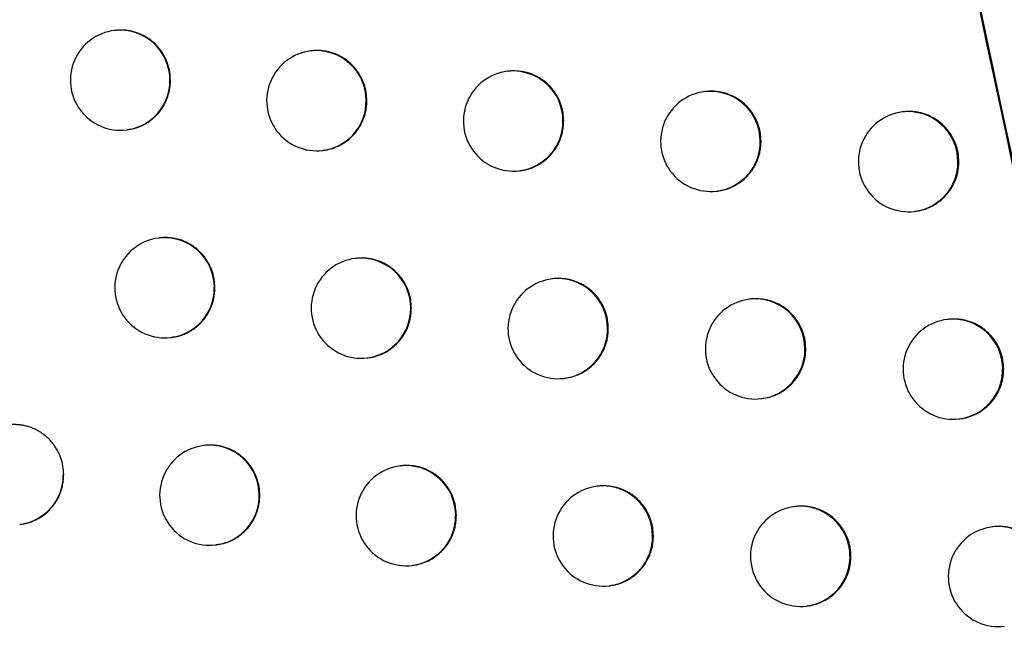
# Model space of a CAD drawing. Header units: millimetres. Extents: x -0.66 to 0.91, y -0.4 to 0.64.
# Tile 162 of 241: x 0.29067 to 0.30051, y 0.02105 to 0.02714. Entities that reach past the tile are written whole.
import ezdxf

# ---------------------------------------------------------------- set-up
doc = ezdxf.new("R2010")
doc.units = ezdxf.units.MM
doc.layers.add('FORMAT', color=7, linetype='Continuous')

msp = doc.modelspace()

# ---------------------------------------------------------------- linework, layer by layer
at = {"layer": 'FORMAT', "color": 7, "linetype": 'Continuous', "lineweight": 25}
for p, q in [((0.291624, 0.027031), (0.291616, 0.02703)), ((0.293584, 0.026827), (0.293577, 0.026826)), ((0.29555, 0.026623), (0.295542, 0.026622)), ((0.29752, 0.02642), (0.297513, 0.026419)), ((0.299496, 0.026217), (0.299488, 0.026217)), ((0.291735, 0.026037), (0.291742, 0.026038)), ((0.293696, 0.025833), (0.293703, 0.025834)), ((0.295661, 0.025629), (0.295668, 0.02563)), ((0.297632, 0.025426), (0.297639, 0.025427)), ((0.299607, 0.025224), (0.299614, 0.025225)), ((0.292067, 0.024958), (0.29206, 0.024957)), ((0.294029, 0.024754), (0.294021, 0.024753)), ((0.295996, 0.024551), (0.295988, 0.02455)), ((0.297967, 0.024348), (0.297959, 0.024347)), ((0.299943, 0.024145), (0.299935, 0.024144)), ((0.292179, 0.023964), (0.292185, 0.023965)), ((0.29414, 0.02376), (0.294147, 0.023761)), ((0.296107, 0.023557), (0.296114, 0.023558)), ((0.298078, 0.023354), (0.298085, 0.023355)), ((0.300054, 0.023151), (0.300062, 0.023152)), ((0.292516, 0.022887), (0.292508, 0.022886)), ((0.294478, 0.022683), (0.294471, 0.022682)), ((0.296446, 0.022479), (0.296438, 0.022478)), ((0.298418, 0.022276), (0.29841, 0.022275)), ((0.290669, 0.022097), (0.290676, 0.022098)), ((0.300394, 0.022074), (0.300387, 0.022073)), ((0.292627, 0.021893), (0.292634, 0.021894)), ((0.29459, 0.021689), (0.294597, 0.02169)), ((0.296557, 0.021485), (0.296564, 0.021486)), ((0.298529, 0.021283), (0.298536, 0.021283))]:
    msp.add_line(p, q, dxfattribs=at)
for centre, radius, start, end in [((0.291675, 0.026534), 0.0005, 96.834402, 276.834402), ((0.291672, 0.026535), 0.0004977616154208, 359.783656, 96.494217), ((0.293636, 0.026329), 0.0005, 96.834402, 276.834402), ((0.293633, 0.026331), 0.000497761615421, 359.783656, 96.494217), ((0.295602, 0.026126), 0.0005, 96.834402, 276.834402), ((0.295599, 0.026128), 0.0004977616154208, 359.783656, 96.494217), ((0.291674, 0.02653), 0.0004962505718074, 277.081511, 0.459763), ((0.297572, 0.025923), 0.0005, 96.834402, 276.834402), ((0.297569, 0.025924), 0.0004977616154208, 359.783656, 96.494217), ((0.293634, 0.026325), 0.0004962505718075, 277.081511, 0.459763), ((0.299548, 0.02572), 0.0005, 96.834402, 276.834402), ((0.299544, 0.025722), 0.000497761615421, 359.783656, 96.494217), ((0.2956, 0.026122), 0.0004962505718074, 277.081511, 0.459763), ((0.297571, 0.025919), 0.0004962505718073, 277.081511, 0.459763), ((0.299546, 0.025716), 0.0004962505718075, 277.081511, 0.459763), ((0.292119, 0.024461), 0.0005, 96.834402, 276.834402), ((0.292116, 0.024463), 0.0004977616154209, 359.783656, 96.494217), ((0.294081, 0.024257), 0.0005, 96.834402, 276.834402), ((0.294078, 0.024259), 0.0004977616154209, 359.783656, 96.494217), ((0.296047, 0.024053), 0.0005, 96.834402, 276.834402), ((0.296044, 0.024055), 0.0004977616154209, 359.783656, 96.494217), ((0.292117, 0.024457), 0.0004962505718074, 277.081511, 0.459763), ((0.298019, 0.02385), 0.0005, 96.834402, 276.834402), ((0.298016, 0.023852), 0.0004977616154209, 359.783656, 96.494217), ((0.294079, 0.024253), 0.0004962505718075, 277.081511, 0.459763), ((0.299995, 0.023648), 0.0005, 96.834402, 276.834402), ((0.299992, 0.02365), 0.0004977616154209, 359.783656, 96.494217), ((0.296046, 0.024049), 0.0004962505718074, 277.081511, 0.459763), ((0.298017, 0.023846), 0.0004962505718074, 277.081511, 0.459763), ((0.299993, 0.023644), 0.0004962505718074, 277.081511, 0.459763), ((0.292567, 0.022389), 0.0005, 96.834402, 276.834402), ((0.292564, 0.022391), 0.0004977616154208, 359.783656, 96.494217), ((0.29453, 0.022185), 0.0005, 96.834402, 276.834402), ((0.294527, 0.022187), 0.0004977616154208, 359.783656, 96.494217), ((0.290608, 0.02259), 0.0004962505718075, 277.081511, 0.459763), ((0.296498, 0.021982), 0.0005, 96.834402, 276.834402), ((0.296494, 0.021984), 0.0004977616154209, 359.783656, 96.494217), ((0.292566, 0.022385), 0.0004962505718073, 277.081511, 0.459763), ((0.29847, 0.021779), 0.0005, 96.834402, 276.834402), ((0.298466, 0.021781), 0.0004977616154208, 359.783656, 96.494217), ((0.294528, 0.022181), 0.0004962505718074, 277.081511, 0.459763), ((0.300446, 0.021577), 0.0005, 96.834402, 276.834402), ((0.300443, 0.021579), 0.0004977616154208, 359.783656, 96.494217), ((0.296496, 0.021978), 0.0004962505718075, 277.081511, 0.459763), ((0.298468, 0.021775), 0.0004962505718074, 277.081511, 0.459763)]:
    msp.add_arc(centre, radius, start, end, dxfattribs=at)
for points, knots in [([(0.2978933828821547, 0.1341201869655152), (0.2991643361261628, 0.1217911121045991), (0.3017065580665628, 0.0971299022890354), (0.3068979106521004, 0.0602975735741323), (0.3112711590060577, 0.0358944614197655), (0.3134575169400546, 0.0236943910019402)], [0, 0, 0, 0, 0.3333052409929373, 0.6666932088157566, 1, 1, 1, 1]), ([(0.3097877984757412, 0.0217882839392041), (0.3092530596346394, 0.0246374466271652), (0.3065188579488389, 0.039205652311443), (0.3021269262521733, 0.0655934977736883), (0.2988084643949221, 0.0897799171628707), (0.2973115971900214, 0.1021753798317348), (0.2972442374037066, 0.1027331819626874)], [0, 0, 0, 0, 0.1061557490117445, 0.5427906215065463, 0.979425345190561, 1, 1, 1, 1]), ([(0.3015124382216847, 0.0213730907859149), (0.3001036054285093, 0.0279605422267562), (0.2972853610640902, 0.0411381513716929), (0.293571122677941, 0.0610178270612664), (0.2901999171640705, 0.0809722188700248), (0.2882986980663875, 0.0943342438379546), (0.2873478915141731, 0.1010166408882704)], [0, 0, 0, 0, 0.2497424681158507, 0.4995875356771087, 0.7497419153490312, 1, 1, 1, 1]), ([(0.2884288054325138, 0.093385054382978), (0.2903026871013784, 0.0812829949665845), (0.293170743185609, 0.0627602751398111), (0.2979399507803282, 0.0379691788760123), (0.3006870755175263, 0.0252661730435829), (0.3020609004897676, 0.0189134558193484)], [0, 0, 0, 0, 0.4851334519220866, 0.7425175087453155, 0.9999999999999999, 0.9999999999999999, 0.9999999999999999, 0.9999999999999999]), ([(0.292174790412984, 0.0265341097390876), (0.2921734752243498, 0.0265618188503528), (0.2921714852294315, 0.02660374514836), (0.2921595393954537, 0.0266587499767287), (0.29214740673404, 0.0266993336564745), (0.2921268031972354, 0.0267515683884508), (0.2920998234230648, 0.0268010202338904), (0.2920670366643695, 0.0268464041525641), (0.292030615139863, 0.0268888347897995), (0.2919890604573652, 0.0269264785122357), (0.2919433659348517, 0.0269583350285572), (0.2918952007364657, 0.0269861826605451), (0.2918437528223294, 0.0270077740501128), (0.2917902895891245, 0.0270225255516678), (0.29174944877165, 0.0270300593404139), (0.2917083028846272, 0.0270343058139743), (0.2916666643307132, 0.027034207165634), (0.2916381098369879, 0.0270337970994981), (0.2916239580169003, 0.0270308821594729), (0.2916236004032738, 0.027030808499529)], [0, 0, 0, 0, 0.0983478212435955, 0.1488088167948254, 0.1996409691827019, 0.2488647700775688, 0.3484455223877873, 0.3992765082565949, 0.4485119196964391, 0.5481156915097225, 0.5989579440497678, 0.6482156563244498, 0.7478645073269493, 0.7987297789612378, 0.8480096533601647, 0.8976340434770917, 0.9477919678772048, 0.9986807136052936, 1, 1, 1, 1]), ([(0.2941368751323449, 0.0263300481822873), (0.2941355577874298, 0.0263577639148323), (0.2941335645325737, 0.0263997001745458), (0.2941215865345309, 0.0264547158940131), (0.2941094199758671, 0.0264953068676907), (0.2940887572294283, 0.0265475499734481), (0.2940616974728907, 0.0265970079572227), (0.2940288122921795, 0.0266423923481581), (0.2939922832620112, 0.0266848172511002), (0.2939506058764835, 0.0267224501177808), (0.2939047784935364, 0.0267542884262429), (0.2938564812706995, 0.0267821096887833), (0.293804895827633, 0.026803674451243), (0.2937512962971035, 0.0268183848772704), (0.2937103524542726, 0.0268259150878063), (0.2936691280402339, 0.0268300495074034), (0.2936273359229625, 0.0268302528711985), (0.2935989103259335, 0.026828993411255), (0.2935846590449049, 0.0268266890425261), (0.2935843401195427, 0.0268266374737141)], [0, 0, 0, 0, 0.0983937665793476, 0.1488781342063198, 0.1997338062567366, 0.2489806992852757, 0.3486084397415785, 0.3994638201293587, 0.4487135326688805, 0.5483468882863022, 0.5992050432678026, 0.6484596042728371, 0.7481027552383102, 0.7989659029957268, 0.8482254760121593, 0.8978295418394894, 0.9479671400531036, 0.9988355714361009, 1, 1, 1, 1]), ([(0.2961037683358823, 0.0261265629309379), (0.2961024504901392, 0.0261542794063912), (0.2961004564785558, 0.0261962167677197), (0.2960884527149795, 0.0262512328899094), (0.2960762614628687, 0.0262918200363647), (0.2960607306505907, 0.0263309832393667), (0.2960421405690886, 0.0263685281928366), (0.2960202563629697, 0.0264047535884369), (0.29599545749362, 0.0264388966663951), (0.2959588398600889, 0.0264813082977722), (0.2959170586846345, 0.0265189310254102), (0.2958711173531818, 0.0265507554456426), (0.2958227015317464, 0.0265785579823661), (0.2957709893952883, 0.0266001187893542), (0.2957172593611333, 0.0266147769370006), (0.2956624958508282, 0.0266249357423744), (0.2956067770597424, 0.0266273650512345), (0.2955645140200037, 0.0266253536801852), (0.2955502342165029, 0.0266230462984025), (0.2955499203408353, 0.0266229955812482)], [0, 0, 0, 0, 0.0984051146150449, 0.148895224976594, 0.1997566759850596, 0.24900928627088, 0.2986063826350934, 0.3487370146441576, 0.3995984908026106, 0.4488509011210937, 0.5484898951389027, 0.599351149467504, 0.6486035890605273, 0.7482426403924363, 0.7991039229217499, 0.8483564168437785, 0.9479955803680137, 0.9988569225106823, 1, 1, 1, 1]), ([(0.2917410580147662, 0.0260417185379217), (0.2917646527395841, 0.0260437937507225), (0.2918023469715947, 0.0260471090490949), (0.2918511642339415, 0.0260637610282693), (0.2918895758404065, 0.0260795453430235), (0.2919263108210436, 0.0260987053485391), (0.2919617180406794, 0.0261211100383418), (0.2919950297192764, 0.0261464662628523), (0.2920363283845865, 0.0261838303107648), (0.2920728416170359, 0.0262263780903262), (0.2921035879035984, 0.0262730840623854), (0.2921303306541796, 0.026322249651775), (0.2921509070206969, 0.0263746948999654), (0.2921654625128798, 0.0264325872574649), (0.2921733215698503, 0.0264814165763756), (0.2921742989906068, 0.0265164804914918), (0.2921747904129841, 0.0265341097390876)], [0, 0, 0, 0, 0.0990429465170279, 0.1582280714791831, 0.2155269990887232, 0.2732269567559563, 0.3315481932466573, 0.3907205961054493, 0.4479920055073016, 0.5638547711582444, 0.6229988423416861, 0.680241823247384, 0.7960467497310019, 0.855160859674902, 0.9271785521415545, 1, 1, 1, 1]), ([(0.2980754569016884, 0.0259236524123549), (0.2980741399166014, 0.0259513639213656), (0.2980721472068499, 0.0259932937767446), (0.2980601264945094, 0.0260482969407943), (0.2980479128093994, 0.0260888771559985), (0.2980271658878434, 0.0261411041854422), (0.2979999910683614, 0.0261905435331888), (0.2979669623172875, 0.0262359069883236), (0.2979302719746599, 0.0262783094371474), (0.2978884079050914, 0.0263159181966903), (0.2978423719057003, 0.026347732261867), (0.2977938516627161, 0.0263755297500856), (0.2977420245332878, 0.026397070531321), (0.2976881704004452, 0.0264117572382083), (0.2976470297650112, 0.0264192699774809), (0.2976056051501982, 0.0264233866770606), (0.2975636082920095, 0.0264235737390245), (0.2975350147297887, 0.0264222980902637), (0.2975206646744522, 0.0264199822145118), (0.2975203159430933, 0.0264199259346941)], [0, 0, 0, 0, 0.0983812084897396, 0.1488590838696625, 0.1997082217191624, 0.2489488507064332, 0.3485639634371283, 0.399412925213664, 0.4486557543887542, 0.5482750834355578, 0.5991259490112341, 0.6483764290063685, 0.7480112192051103, 0.7988699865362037, 0.8481279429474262, 0.8977303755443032, 0.9478663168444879, 0.998733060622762, 1, 1, 1, 1]), ([(0.2937024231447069, 0.0258352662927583), (0.2937121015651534, 0.0258359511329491), (0.2937357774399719, 0.0258376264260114), (0.2937726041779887, 0.0258469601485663), (0.2938125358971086, 0.0258594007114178), (0.2938509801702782, 0.0258754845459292), (0.2938877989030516, 0.0258945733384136), (0.2939232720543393, 0.0259170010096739), (0.2939566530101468, 0.0259423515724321), (0.293998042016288, 0.0259797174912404), (0.2940346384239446, 0.026022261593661), (0.2940654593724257, 0.0260689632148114), (0.2940922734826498, 0.0261181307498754), (0.2941129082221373, 0.0261705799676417), (0.2941275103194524, 0.0262284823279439), (0.2941353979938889, 0.0262773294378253), (0.2941363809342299, 0.026312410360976), (0.2941368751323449, 0.0263300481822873)], [0, 0, 0, 0, 0.0405899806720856, 0.099293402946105, 0.1584287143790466, 0.2156859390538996, 0.2733437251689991, 0.3316219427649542, 0.3907500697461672, 0.4479985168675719, 0.5638139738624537, 0.6229328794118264, 0.6801750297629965, 0.795977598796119, 0.8550897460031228, 0.9271427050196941, 1, 1, 1, 1]), ([(0.3000519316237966, 0.0257213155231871), (0.300050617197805, 0.0257490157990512), (0.300048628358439, 0.0257909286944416), (0.3000365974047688, 0.0258459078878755), (0.3000243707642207, 0.0258864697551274), (0.300003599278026, 0.0259386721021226), (0.2999763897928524, 0.025988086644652), (0.2999433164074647, 0.0260334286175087), (0.2999065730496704, 0.0260758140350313), (0.2998646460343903, 0.0261134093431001), (0.2998185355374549, 0.0261452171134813), (0.2997699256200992, 0.0261730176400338), (0.2997179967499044, 0.0261945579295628), (0.2996640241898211, 0.0262092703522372), (0.2996227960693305, 0.0262167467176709), (0.299581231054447, 0.0262210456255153), (0.299539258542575, 0.026220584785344), (0.299510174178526, 0.0262209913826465), (0.2994959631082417, 0.0262174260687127), (0.2994955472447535, 0.0262173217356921)], [0, 0, 0, 0, 0.0983227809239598, 0.1487708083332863, 0.1995899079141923, 0.2488012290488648, 0.3483568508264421, 0.3991750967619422, 0.4483960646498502, 0.5479704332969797, 0.5987974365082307, 0.6480459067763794, 0.7476758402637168, 0.7985312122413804, 0.8478071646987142, 0.8974275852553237, 0.9475814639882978, 0.9984660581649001, 1, 1, 1, 1]), ([(0.295668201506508, 0.0256309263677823), (0.2956917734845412, 0.0256343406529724), (0.2957293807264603, 0.0256397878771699), (0.2957785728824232, 0.0256559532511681), (0.2958300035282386, 0.0256771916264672), (0.2958785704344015, 0.0257050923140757), (0.2959230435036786, 0.0257387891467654), (0.2959645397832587, 0.0257761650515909), (0.2960012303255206, 0.025818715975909), (0.2960321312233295, 0.0258654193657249), (0.296052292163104, 0.0259022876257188), (0.2960692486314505, 0.0259405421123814), (0.2960831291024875, 0.0259805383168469), (0.2960943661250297, 0.0260249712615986), (0.2961022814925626, 0.0260738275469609), (0.2961032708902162, 0.0261089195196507), (0.2961037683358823, 0.0261265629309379)], [0, 0, 0, 0, 0.099286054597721, 0.1584031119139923, 0.2156496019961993, 0.3314608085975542, 0.3905772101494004, 0.4478247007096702, 0.5636379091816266, 0.6227553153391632, 0.6800041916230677, 0.7376534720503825, 0.7959228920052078, 0.8550417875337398, 0.9271184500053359, 1, 1, 1, 1]), ([(0.2976387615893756, 0.0254278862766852), (0.2976623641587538, 0.0254313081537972), (0.2977000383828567, 0.0254367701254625), (0.2977757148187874, 0.0254614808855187), (0.297838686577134, 0.0254937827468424), (0.2979163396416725, 0.0255525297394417), (0.2979650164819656, 0.0256042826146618), (0.2980035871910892, 0.0256624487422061), (0.2980238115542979, 0.0256993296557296), (0.2980408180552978, 0.0257375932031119), (0.2980547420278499, 0.0257775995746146), (0.2980660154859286, 0.0258220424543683), (0.2980739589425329, 0.025870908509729), (0.2980749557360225, 0.0259060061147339), (0.2980754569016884, 0.0259236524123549)], [0, 0, 0, 0, 0.0992221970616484, 0.1583776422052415, 0.3312690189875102, 0.3904320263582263, 0.563330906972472, 0.6224969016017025, 0.6797859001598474, 0.7374756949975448, 0.795786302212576, 0.8549473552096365, 0.9270707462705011, 1, 1, 1, 1]), ([(0.2996141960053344, 0.0252249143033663), (0.2996239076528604, 0.0252261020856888), (0.2996475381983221, 0.0252289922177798), (0.2996846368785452, 0.0252376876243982), (0.2997378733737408, 0.0252544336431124), (0.2997888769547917, 0.0252781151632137), (0.2998363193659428, 0.0253078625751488), (0.2998700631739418, 0.0253333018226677), (0.2999013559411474, 0.0253613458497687), (0.299930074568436, 0.025391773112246), (0.2999564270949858, 0.0254248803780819), (0.299979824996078, 0.0254600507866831), (0.300006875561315, 0.0255092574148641), (0.3000277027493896, 0.0255617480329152), (0.3000424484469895, 0.025619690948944), (0.3000504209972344, 0.0256685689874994), (0.3000514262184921, 0.0257036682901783), (0.3000519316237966, 0.0257213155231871)], [0, 0, 0, 0, 0.0406703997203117, 0.098959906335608, 0.1580986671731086, 0.2725531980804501, 0.331278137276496, 0.3904350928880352, 0.4477166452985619, 0.5053990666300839, 0.5637025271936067, 0.6228568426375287, 0.6801127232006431, 0.7959443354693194, 0.8550728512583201, 0.9271335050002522, 1, 1, 1, 1]), ([(0.2926188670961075, 0.0244615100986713), (0.2926175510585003, 0.0244892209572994), (0.2926155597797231, 0.0245311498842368), (0.2926036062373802, 0.0245861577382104), (0.2925914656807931, 0.0246267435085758), (0.2925708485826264, 0.0246789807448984), (0.2925438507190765, 0.0247284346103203), (0.2925110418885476, 0.0247738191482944), (0.2924745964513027, 0.0248162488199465), (0.2924330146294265, 0.0248538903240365), (0.2923872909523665, 0.024885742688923), (0.2923390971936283, 0.0249135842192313), (0.2922876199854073, 0.0249351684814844), (0.292234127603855, 0.0249499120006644), (0.292193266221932, 0.02495743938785), (0.2921521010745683, 0.0249616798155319), (0.2921104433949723, 0.0249615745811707), (0.2920818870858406, 0.0249611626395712), (0.2920677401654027, 0.0249582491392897), (0.2920673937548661, 0.0249581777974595)], [0, 0, 0, 0, 0.0983600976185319, 0.1488273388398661, 0.1996657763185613, 0.2488957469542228, 0.3484890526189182, 0.3993265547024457, 0.4485658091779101, 0.5481775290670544, 0.599024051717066, 0.6482809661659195, 0.7479283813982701, 0.7987931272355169, 0.8480676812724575, 0.8976867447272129, 0.9478393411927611, 0.9987227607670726, 1, 1, 1, 1]), ([(0.2945819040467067, 0.0242575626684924), (0.2945805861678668, 0.0242852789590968), (0.2945785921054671, 0.0243272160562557), (0.2945666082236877, 0.0243822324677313), (0.2945544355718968, 0.0244228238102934), (0.2945337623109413, 0.0244750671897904), (0.2945066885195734, 0.0245245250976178), (0.2944737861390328, 0.024569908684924), (0.2944372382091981, 0.0246123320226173), (0.2943955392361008, 0.0246499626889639), (0.294349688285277, 0.0246817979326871), (0.2943013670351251, 0.0247096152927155), (0.2942497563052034, 0.0247311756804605), (0.2941961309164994, 0.0247458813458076), (0.2941551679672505, 0.0247534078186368), (0.2941139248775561, 0.0247575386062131), (0.2940721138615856, 0.0247577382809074), (0.2940436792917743, 0.0247564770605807), (0.294029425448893, 0.0247541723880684), (0.2940291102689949, 0.0247541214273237)], [0, 0, 0, 0, 0.0983985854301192, 0.1488854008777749, 0.1997435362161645, 0.2489928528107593, 0.3486255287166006, 0.3994834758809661, 0.44873459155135, 0.5483708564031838, 0.5992305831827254, 0.6484846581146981, 0.7481268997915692, 0.7989896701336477, 0.8482468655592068, 0.8978485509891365, 0.947983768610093, 0.9988498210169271, 0.9999999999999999, 0.9999999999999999, 0.9999999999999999, 0.9999999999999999]), ([(0.2965496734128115, 0.0240541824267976), (0.2965483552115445, 0.0240818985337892), (0.2965463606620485, 0.0241238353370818), (0.296534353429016, 0.0241788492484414), (0.2965221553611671, 0.024219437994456), (0.2965014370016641, 0.0242716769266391), (0.2964743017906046, 0.0243211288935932), (0.2964413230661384, 0.0243665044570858), (0.2964046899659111, 0.0244089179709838), (0.2963628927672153, 0.0244465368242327), (0.2963169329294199, 0.0244783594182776), (0.2962684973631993, 0.0245061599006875), (0.2962167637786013, 0.0245277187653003), (0.2961630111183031, 0.0245423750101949), (0.2961082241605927, 0.0245525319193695), (0.2960524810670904, 0.0245549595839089), (0.2960101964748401, 0.0245529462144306), (0.2959959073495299, 0.0245506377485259), (0.2959955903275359, 0.0245505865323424)], [0, 0, 0, 0, 0.0984121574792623, 0.1489058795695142, 0.199770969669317, 0.24902710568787, 0.3486736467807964, 0.3995387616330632, 0.4487947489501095, 0.548440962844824, 0.5993058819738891, 0.6485623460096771, 0.7482095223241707, 0.7990749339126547, 0.8483318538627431, 0.9479799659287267, 0.998845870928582, 1, 1, 1, 1]), ([(0.2921849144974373, 0.0239690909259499), (0.2922085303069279, 0.0239711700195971), (0.2922462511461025, 0.0239744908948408), (0.2922950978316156, 0.0239911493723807), (0.2923335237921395, 0.0240069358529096), (0.2923702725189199, 0.0240260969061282), (0.2924056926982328, 0.024048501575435), (0.2924390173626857, 0.0240738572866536), (0.2924803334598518, 0.0241112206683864), (0.292516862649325, 0.0241537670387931), (0.2925476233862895, 0.0242004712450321), (0.2925743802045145, 0.0242496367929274), (0.2925949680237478, 0.0243020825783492), (0.2926095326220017, 0.0243599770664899), (0.2926173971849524, 0.0244088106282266), (0.2926183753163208, 0.0244438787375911), (0.2926188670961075, 0.0244615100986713)], [0, 0, 0, 0, 0.0990748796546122, 0.1582493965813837, 0.215539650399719, 0.2732308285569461, 0.3315430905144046, 0.3907062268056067, 0.447973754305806, 0.5638284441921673, 0.6229681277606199, 0.6802129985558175, 0.7960215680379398, 0.8551373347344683, 0.9271667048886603, 1, 1, 1, 1]), ([(0.298522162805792, 0.0238513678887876), (0.2985208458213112, 0.0238790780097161), (0.2985188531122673, 0.0239210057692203), (0.2985068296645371, 0.0239760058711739), (0.2984946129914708, 0.0240165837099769), (0.298473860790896, 0.0240688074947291), (0.2984466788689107, 0.0241182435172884), (0.2984136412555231, 0.0241636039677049), (0.2983769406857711, 0.0242060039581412), (0.2983350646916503, 0.0242436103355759), (0.2982890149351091, 0.0242754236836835), (0.2982404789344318, 0.0243032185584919), (0.2981886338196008, 0.0243247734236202), (0.2981347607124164, 0.0243394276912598), (0.2980798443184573, 0.0243495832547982), (0.29802396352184, 0.0243520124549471), (0.2979815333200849, 0.0243499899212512), (0.297967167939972, 0.0243476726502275), (0.2979668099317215, 0.024347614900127)], [0, 0, 0, 0, 0.0983827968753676, 0.1488615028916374, 0.1997114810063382, 0.2489528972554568, 0.3485695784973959, 0.3994192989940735, 0.4486638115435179, 0.5482864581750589, 0.5991389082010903, 0.6483934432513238, 0.7480363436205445, 0.7988991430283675, 0.8481635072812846, 0.9478264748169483, 0.9986997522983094, 1, 1, 1, 1]), ([(0.2941472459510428, 0.0237627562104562), (0.2941569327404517, 0.0237634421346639), (0.2941806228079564, 0.0237651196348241), (0.2942174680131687, 0.0237744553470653), (0.2942574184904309, 0.0237869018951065), (0.2943087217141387, 0.0238083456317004), (0.2943572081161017, 0.0238361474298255), (0.2944015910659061, 0.023869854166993), (0.2944430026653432, 0.0239072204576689), (0.2944796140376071, 0.0239497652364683), (0.294510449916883, 0.0239964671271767), (0.2945372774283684, 0.0240456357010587), (0.2945579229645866, 0.0240980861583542), (0.294572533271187, 0.0241559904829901), (0.2945804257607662, 0.02420484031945), (0.2945814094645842, 0.0242399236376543), (0.2945819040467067, 0.0242575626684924)], [0, 0, 0, 0, 0.0406086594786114, 0.0993127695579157, 0.1584487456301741, 0.2157080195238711, 0.3315453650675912, 0.3906754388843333, 0.4479285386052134, 0.563753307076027, 0.6228768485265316, 0.6801262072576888, 0.7959432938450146, 0.8550627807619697, 0.9271291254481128, 1, 1, 1, 1]), ([(0.3004993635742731, 0.0236491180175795), (0.300498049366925, 0.0236768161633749), (0.3004960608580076, 0.0237187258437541), (0.3004840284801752, 0.0237737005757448), (0.3004718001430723, 0.0238142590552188), (0.3004510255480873, 0.0238664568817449), (0.3004238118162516, 0.0239158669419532), (0.3003907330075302, 0.0239612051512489), (0.3003539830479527, 0.0240035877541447), (0.3003120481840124, 0.0240411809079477), (0.3002659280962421, 0.0240729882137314), (0.3002173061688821, 0.0241007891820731), (0.3001653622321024, 0.0241223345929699), (0.3001113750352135, 0.0241370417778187), (0.3000701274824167, 0.0241445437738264), (0.3000285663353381, 0.0241487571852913), (0.2999865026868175, 0.0241486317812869), (0.2999575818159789, 0.0241481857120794), (0.2999432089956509, 0.0241452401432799), (0.299942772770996, 0.0241451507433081)], [0, 0, 0, 0, 0.0983106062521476, 0.1487524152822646, 0.1995652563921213, 0.2487704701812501, 0.34831369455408, 0.3991255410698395, 0.4483419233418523, 0.547906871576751, 0.5987288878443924, 0.6479766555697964, 0.7476050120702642, 0.7984593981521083, 0.8477386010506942, 0.8973622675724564, 0.9475193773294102, 0.9984071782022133, 1, 1, 1, 1]), ([(0.2961139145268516, 0.0235585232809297), (0.2961374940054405, 0.0235619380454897), (0.2961751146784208, 0.023567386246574), (0.2962243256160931, 0.0235835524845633), (0.296275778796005, 0.0236047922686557), (0.2963243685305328, 0.0236326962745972), (0.2963688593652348, 0.0236663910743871), (0.2963999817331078, 0.0236944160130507), (0.2964285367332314, 0.0237248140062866), (0.2964547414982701, 0.0237578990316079), (0.2964933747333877, 0.023816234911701), (0.2965222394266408, 0.0238813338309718), (0.2965402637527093, 0.023952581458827), (0.2965481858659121, 0.0240014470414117), (0.2965491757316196, 0.0240365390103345), (0.2965496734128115, 0.0240541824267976)], [0, 0, 0, 0, 0.0993040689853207, 0.1584380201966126, 0.2157021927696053, 0.3315491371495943, 0.3906837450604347, 0.4479497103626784, 0.5056161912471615, 0.5639029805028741, 0.623039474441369, 0.7958568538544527, 0.8549947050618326, 0.9270947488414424, 1, 1, 1, 1]), ([(0.2980852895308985, 0.0233555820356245), (0.2981088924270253, 0.0233589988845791), (0.2981465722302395, 0.0233644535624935), (0.2982089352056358, 0.0233848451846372), (0.2982598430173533, 0.0234082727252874), (0.2983071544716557, 0.0234380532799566), (0.2983517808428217, 0.0234717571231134), (0.2983920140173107, 0.0235110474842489), (0.2984268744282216, 0.0235549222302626), (0.2984502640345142, 0.0235901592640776), (0.2984704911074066, 0.0236270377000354), (0.2984875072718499, 0.0236653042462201), (0.2985014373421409, 0.0237053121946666), (0.298512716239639, 0.0237497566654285), (0.2985206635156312, 0.0237986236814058), (0.2985216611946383, 0.0238337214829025), (0.298522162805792, 0.0238513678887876)], [0, 0, 0, 0, 0.09913009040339, 0.1582518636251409, 0.2726563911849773, 0.3313554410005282, 0.3904861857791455, 0.504894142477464, 0.5635954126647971, 0.6227285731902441, 0.6799831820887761, 0.7376383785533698, 0.7959140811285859, 0.8550398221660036, 0.9271171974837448, 1, 1, 1, 1]), ([(0.300061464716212, 0.0231526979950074), (0.3000711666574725, 0.0231538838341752), (0.3000947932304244, 0.0231567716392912), (0.3001318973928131, 0.0231654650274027), (0.3001985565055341, 0.0231864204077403), (0.3002616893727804, 0.0232190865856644), (0.3003174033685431, 0.0232610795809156), (0.3003487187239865, 0.0232891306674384), (0.300377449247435, 0.0233195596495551), (0.3004038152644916, 0.0233526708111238), (0.3004272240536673, 0.0233878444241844), (0.3004542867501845, 0.0234370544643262), (0.3004751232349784, 0.0234895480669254), (0.3004898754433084, 0.023547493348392), (0.3004978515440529, 0.0235963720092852), (0.3004988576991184, 0.0236314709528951), (0.3004993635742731, 0.0236491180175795)], [0, 0, 0, 0, 0.0406292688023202, 0.098942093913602, 0.1581044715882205, 0.3310505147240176, 0.3902326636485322, 0.4475367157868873, 0.5052418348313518, 0.5635683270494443, 0.6227461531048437, 0.6800202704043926, 0.7958889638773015, 0.8550366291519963, 0.9271152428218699, 1, 1, 1, 1]), ([(0.2911081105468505, 0.0225942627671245), (0.29110679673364, 0.0226219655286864), (0.2911048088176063, 0.0226638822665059), (0.2910928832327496, 0.0227188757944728), (0.2910807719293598, 0.0227594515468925), (0.2910602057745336, 0.0228116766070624), (0.2910332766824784, 0.0228611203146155), (0.2910005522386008, 0.022906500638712), (0.2909641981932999, 0.0229489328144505), (0.2909227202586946, 0.0229865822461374), (0.2908771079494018, 0.0230184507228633), (0.2908290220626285, 0.0230463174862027), (0.2907776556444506, 0.023067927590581), (0.2907242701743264, 0.0230827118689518), (0.2906834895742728, 0.0230902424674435), (0.2906423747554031, 0.0230945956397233), (0.2906008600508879, 0.0230941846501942), (0.2905721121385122, 0.0230946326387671), (0.2905580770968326, 0.0230910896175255), (0.2905576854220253, 0.0230909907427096)], [0, 0, 0, 0, 0.0983070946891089, 0.148747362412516, 0.1995586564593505, 0.2487619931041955, 0.3483011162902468, 0.3991105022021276, 0.4483329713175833, 0.5479099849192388, 0.5987378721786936, 0.64799804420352, 0.7476512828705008, 0.7985181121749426, 0.8478153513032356, 0.8974571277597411, 0.947632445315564, 0.9985385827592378, 1, 1, 1, 1]), ([(0.2930674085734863, 0.0223898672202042), (0.2930660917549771, 0.0224175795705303), (0.2930640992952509, 0.022459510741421), (0.2930521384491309, 0.0225145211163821), (0.2930399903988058, 0.0225551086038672), (0.2930193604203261, 0.0226073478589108), (0.2929923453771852, 0.022656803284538), (0.2929595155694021, 0.0227021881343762), (0.2929230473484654, 0.0227446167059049), (0.2928814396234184, 0.0227822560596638), (0.2928356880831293, 0.0228141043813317), (0.2927874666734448, 0.0228419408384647), (0.2927359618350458, 0.0228635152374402), (0.2926824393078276, 0.0228782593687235), (0.2926415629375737, 0.022885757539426), (0.2926003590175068, 0.0228900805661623), (0.2925587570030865, 0.0228896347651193), (0.2925300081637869, 0.0228900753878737), (0.2925160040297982, 0.0228865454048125), (0.2925156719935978, 0.022886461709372)], [0, 0, 0, 0, 0.098371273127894, 0.1488442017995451, 0.1996883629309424, 0.2489239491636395, 0.3485286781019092, 0.3993721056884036, 0.4486149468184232, 0.548234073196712, 0.5990845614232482, 0.6483410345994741, 0.7479877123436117, 0.7988522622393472, 0.848122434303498, 0.8977371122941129, 0.9478853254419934, 0.9987643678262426, 1, 1, 1, 1]), ([(0.2950313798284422, 0.0221860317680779), (0.295030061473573, 0.0222137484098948), (0.2950280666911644, 0.0222556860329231), (0.295016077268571, 0.0223107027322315), (0.2950038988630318, 0.0223512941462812), (0.294983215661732, 0.0224035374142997), (0.2949561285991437, 0.0224529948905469), (0.2949232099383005, 0.0224983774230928), (0.2948866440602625, 0.0225407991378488), (0.2948449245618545, 0.0225784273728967), (0.2947990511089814, 0.0226102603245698), (0.2947507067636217, 0.0226380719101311), (0.294699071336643, 0.0226596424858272), (0.2946454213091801, 0.0226743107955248), (0.2945907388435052, 0.0226844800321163), (0.2945351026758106, 0.0226869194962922), (0.294492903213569, 0.0226849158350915), (0.2944786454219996, 0.0226826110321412), (0.2944783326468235, 0.0226825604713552)], [0, 0, 0, 0, 0.09841078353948, 0.1489038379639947, 0.1997682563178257, 0.2490236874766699, 0.3486687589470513, 0.3995330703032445, 0.4487895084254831, 0.5484365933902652, 0.5993019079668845, 0.6485598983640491, 0.748210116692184, 0.7990770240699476, 0.8483367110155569, 0.9479903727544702, 0.9988590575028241, 0.9999999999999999, 0.9999999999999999, 0.9999999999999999, 0.9999999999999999]), ([(0.2906753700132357, 0.0220996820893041), (0.290684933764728, 0.0221003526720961), (0.2907084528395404, 0.0221020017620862), (0.2907450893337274, 0.0221112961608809), (0.2907849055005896, 0.0221237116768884), (0.2908232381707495, 0.022139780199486), (0.2908599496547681, 0.0221588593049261), (0.2908953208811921, 0.0221812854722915), (0.2909285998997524, 0.0222066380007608), (0.2909698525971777, 0.0222440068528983), (0.2910063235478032, 0.0222865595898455), (0.2910370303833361, 0.0223332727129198), (0.2910637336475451, 0.0223824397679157), (0.2910842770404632, 0.022434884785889), (0.2910988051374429, 0.0224927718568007), (0.291106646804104, 0.0225415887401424), (0.2911076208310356, 0.0225766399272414), (0.2911081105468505, 0.0225942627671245)], [0, 0, 0, 0, 0.0402800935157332, 0.0990563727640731, 0.1582652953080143, 0.2155841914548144, 0.2733043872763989, 0.3316463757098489, 0.3908403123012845, 0.4481174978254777, 0.5639926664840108, 0.6231439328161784, 0.680373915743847, 0.7961531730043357, 0.8552548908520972, 0.9272258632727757, 1, 1, 1, 1]), ([(0.2970000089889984, 0.0219827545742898), (0.2969986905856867, 0.0220104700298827), (0.2969966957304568, 0.022052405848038), (0.2969846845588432, 0.022107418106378), (0.2969724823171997, 0.0221480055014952), (0.2969517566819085, 0.022200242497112), (0.2969246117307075, 0.0222496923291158), (0.2968916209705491, 0.0222950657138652), (0.2968549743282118, 0.0223374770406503), (0.2968131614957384, 0.0223750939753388), (0.2967671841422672, 0.0224069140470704), (0.2967187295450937, 0.0224347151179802), (0.296666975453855, 0.0224562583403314), (0.2966132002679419, 0.0224709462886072), (0.296572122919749, 0.0224784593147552), (0.2965307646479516, 0.0224825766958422), (0.2964888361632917, 0.0224827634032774), (0.2964603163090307, 0.0224814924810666), (0.2964460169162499, 0.0224791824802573), (0.2964456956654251, 0.0224791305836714)], [0, 0, 0, 0, 0.0984008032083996, 0.1488887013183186, 0.1997479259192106, 0.2489983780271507, 0.3486334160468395, 0.3994926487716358, 0.4487431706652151, 0.5483782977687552, 0.5992375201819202, 0.6484893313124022, 0.7481270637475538, 0.7989876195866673, 0.8482406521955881, 0.8978381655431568, 0.9479692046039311, 0.9988310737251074, 1, 1, 1, 1]), ([(0.2926332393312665, 0.0218974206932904), (0.2926568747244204, 0.0218995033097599), (0.2926946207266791, 0.0219028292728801), (0.2927434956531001, 0.0219194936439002), (0.2927819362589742, 0.0219352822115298), (0.2928186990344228, 0.0219544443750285), (0.2928541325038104, 0.0219768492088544), (0.2928874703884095, 0.0220022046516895), (0.292928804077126, 0.0220395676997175), (0.2929653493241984, 0.0220821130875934), (0.2929961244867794, 0.0221288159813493), (0.2930228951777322, 0.0221779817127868), (0.2930434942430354, 0.0222304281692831), (0.2930580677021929, 0.0222883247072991), (0.2930659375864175, 0.022337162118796), (0.293066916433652, 0.0223722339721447), (0.2930674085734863, 0.0223898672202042)], [0, 0, 0, 0, 0.099102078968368, 0.1582671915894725, 0.2155498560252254, 0.2732333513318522, 0.3315377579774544, 0.3906927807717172, 0.4479569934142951, 0.5638047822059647, 0.622940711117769, 0.6801873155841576, 0.7959992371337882, 0.8551165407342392, 0.9271562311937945, 1, 1, 1, 1]), ([(0.2989732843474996, 0.0217800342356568), (0.298971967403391, 0.0218077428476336), (0.2989699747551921, 0.0218496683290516), (0.2989579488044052, 0.021904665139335), (0.2989457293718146, 0.0219452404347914), (0.2989249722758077, 0.0219974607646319), (0.298897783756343, 0.022046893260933), (0.298864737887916, 0.0220922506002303), (0.2988280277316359, 0.0221346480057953), (0.2987861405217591, 0.0221722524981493), (0.298740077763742, 0.0222040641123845), (0.2986915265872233, 0.0222318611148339), (0.298639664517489, 0.0222534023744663), (0.2985857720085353, 0.0222680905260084), (0.298544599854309, 0.0222756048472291), (0.2985031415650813, 0.0222797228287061), (0.2984611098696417, 0.0222799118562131), (0.2984324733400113, 0.0222786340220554), (0.2984180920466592, 0.02227631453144), (0.298417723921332, 0.0222762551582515)], [0, 0, 0, 0, 0.0983662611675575, 0.1488365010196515, 0.1996779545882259, 0.2489110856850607, 0.3485109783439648, 0.3993520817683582, 0.4485893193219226, 0.5481971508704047, 0.5990419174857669, 0.648291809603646, 0.7479252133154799, 0.7987830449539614, 0.8480453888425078, 0.8976522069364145, 0.9477925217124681, 0.9986636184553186, 1, 1, 1, 1]), ([(0.2945965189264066, 0.0216912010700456), (0.2946062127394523, 0.0216918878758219), (0.294629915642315, 0.0216935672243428), (0.2946667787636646, 0.0217029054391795), (0.2947067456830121, 0.0217153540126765), (0.2947580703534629, 0.021736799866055), (0.2948065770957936, 0.0217646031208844), (0.2948509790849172, 0.0217983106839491), (0.2948924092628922, 0.0218356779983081), (0.2949290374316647, 0.0218782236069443), (0.2949598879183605, 0.0219249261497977), (0.2949867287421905, 0.0219740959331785), (0.2950073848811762, 0.0220265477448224), (0.2950220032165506, 0.0220844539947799), (0.2950299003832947, 0.0221333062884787), (0.2950308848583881, 0.0221683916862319), (0.2950313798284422, 0.0221860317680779)], [0, 0, 0, 0, 0.0406181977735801, 0.0993179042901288, 0.1584494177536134, 0.2157057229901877, 0.3315369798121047, 0.3906638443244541, 0.4479161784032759, 0.5637393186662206, 0.6228619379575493, 0.6801125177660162, 0.7959320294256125, 0.8550527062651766, 0.9271240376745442, 1, 1, 1, 1]), ([(0.3009511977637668, 0.0215778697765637), (0.3009498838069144, 0.0216055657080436), (0.3009478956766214, 0.0216474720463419), (0.3009358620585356, 0.0217024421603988), (0.3009236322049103, 0.0217429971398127), (0.3009028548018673, 0.0217951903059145), (0.3008756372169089, 0.0218445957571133), (0.3008425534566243, 0.021889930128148), (0.3008057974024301, 0.0219323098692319), (0.3007638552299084, 0.0219699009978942), (0.3007177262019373, 0.0220017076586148), (0.3006690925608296, 0.0220295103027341), (0.3006171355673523, 0.0220510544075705), (0.3005631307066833, 0.0220657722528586), (0.3005218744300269, 0.0220732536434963), (0.3004802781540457, 0.0220775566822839), (0.3004382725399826, 0.0220771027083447), (0.3004091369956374, 0.0220775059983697), (0.3003948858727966, 0.0220739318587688), (0.3003944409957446, 0.0220738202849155)], [0, 0, 0, 0, 0.0982993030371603, 0.148735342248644, 0.1995423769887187, 0.2487419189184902, 0.3482736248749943, 0.3990795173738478, 0.448291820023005, 0.5478483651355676, 0.5986659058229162, 0.6479136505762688, 0.747541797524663, 0.7983958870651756, 0.8476792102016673, 0.897306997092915, 0.94746821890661, 0.9983601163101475, 0.9999999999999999, 0.9999999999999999, 0.9999999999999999, 0.9999999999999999]), ([(0.2965640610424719, 0.0214870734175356), (0.2965876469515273, 0.0214904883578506), (0.2966252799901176, 0.0214959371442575), (0.2966745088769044, 0.0215121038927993), (0.2967259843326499, 0.0215333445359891), (0.296774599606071, 0.0215612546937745), (0.2968300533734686, 0.0216032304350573), (0.2968701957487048, 0.0216425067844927), (0.2969049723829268, 0.0216863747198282), (0.2969436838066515, 0.0217448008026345), (0.2969725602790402, 0.0218099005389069), (0.296990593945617, 0.0218811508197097), (0.2969985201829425, 0.0219300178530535), (0.2969995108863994, 0.0219651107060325), (0.2970000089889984, 0.0219827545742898)], [0, 0, 0, 0, 0.0992985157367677, 0.1584380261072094, 0.2157088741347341, 0.3315692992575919, 0.3907107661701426, 0.5051406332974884, 0.5638527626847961, 0.6229966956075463, 0.7958338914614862, 0.8549785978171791, 0.927086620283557, 1, 1, 1, 1]), ([(0.2985362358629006, 0.0212842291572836), (0.2985598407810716, 0.0212876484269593), (0.2985975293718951, 0.0212931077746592), (0.2986732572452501, 0.0213178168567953), (0.298736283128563, 0.0213501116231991), (0.2988028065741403, 0.0214004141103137), (0.2988430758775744, 0.0214396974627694), (0.2988779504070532, 0.0214835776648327), (0.2989013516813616, 0.0215188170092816), (0.2989215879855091, 0.0215556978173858), (0.2989386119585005, 0.0215939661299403), (0.2989525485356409, 0.0216339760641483), (0.2989638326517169, 0.021678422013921), (0.2989717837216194, 0.0217272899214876), (0.2989727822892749, 0.0217623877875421), (0.2989732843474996, 0.0217800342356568)], [0, 0, 0, 0, 0.0991265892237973, 0.1582696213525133, 0.3311327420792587, 0.3902861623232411, 0.5047361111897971, 0.5634590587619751, 0.6226141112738, 0.6798869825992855, 0.7375606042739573, 0.7958550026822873, 0.8549998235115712, 0.9270970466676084, 1, 1, 1, 1])]:
    msp.add_open_spline(points, degree=3, knots=knots, dxfattribs=at)

doc.saveas('drawing.dxf')
